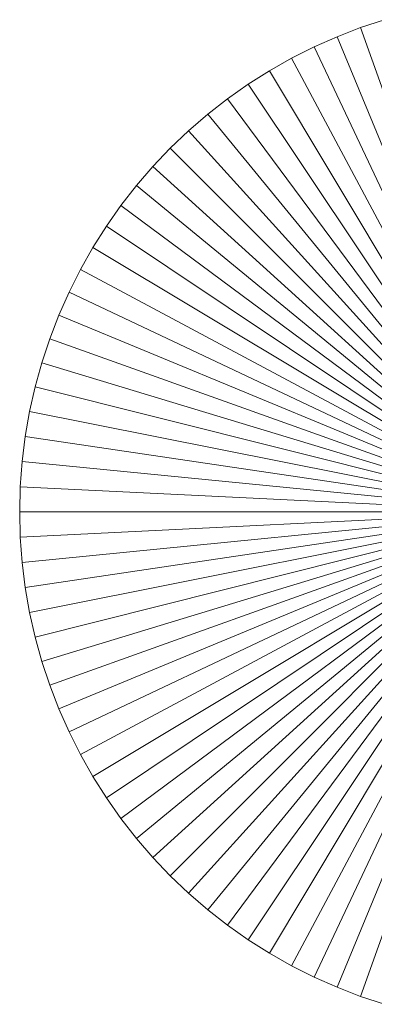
# Model space of a CAD drawing. Header units: millimetres. Extents: x -576 to -164, y 131 to 547.
# Tile 6 of 20: x -576 to -567, y 327 to 351. Entities that reach past the tile are written whole.
import ezdxf

# ---------------------------------------------------------------- set-up
doc = ezdxf.new("R2010")
doc.units = ezdxf.units.MM
doc.header["$LTSCALE"] = 20
doc.layers.add('LUCIDO_1', color=1, linetype='Continuous', lineweight=20, true_color=0xff0000)
doc.layers.add('Nessuna', color=7, linetype='Continuous', lineweight=9)

# ---------------------------------------------------------------- blocks, each defined once
blk = doc.blocks.new('Group')
at = {"layer": 'LUCIDO_1', "color": 5, "linetype": 'Continuous', "lineweight": 9, "transparency": 33554687}
for points in [[(-566.766, 351.123, -10109.271), (-567.348, 350.931, -10109.271), (-563.137, 339.162, -10109.271)], [(-566.766, 351.123, -10106.271), (-567.348, 350.931, -10106.271), (-567.348, 350.931, -10109.271), (-566.766, 351.123, -10109.271)], [(-563.137, 339.162, -10106.271), (-567.348, 350.931, -10106.271), (-566.766, 351.123, -10106.271)], [(-567.348, 350.931, -10109.271), (-567.921, 350.71, -10109.271), (-563.137, 339.162, -10109.271)], [(-567.348, 350.931, -10106.271), (-567.921, 350.71, -10106.271), (-567.921, 350.71, -10109.271), (-567.348, 350.931, -10109.271)], [(-563.137, 339.162, -10106.271), (-567.921, 350.71, -10106.271), (-567.348, 350.931, -10106.271)], [(-567.921, 350.71, -10109.271), (-568.482, 350.461, -10109.271), (-563.137, 339.162, -10109.271)], [(-567.921, 350.71, -10106.271), (-568.482, 350.461, -10106.271), (-568.482, 350.461, -10109.271), (-567.921, 350.71, -10109.271)], [(-563.137, 339.162, -10106.271), (-568.482, 350.461, -10106.271), (-567.921, 350.71, -10106.271)], [(-568.482, 350.461, -10109.271), (-569.03, 350.185, -10109.271), (-563.137, 339.162, -10109.271)], [(-568.482, 350.461, -10106.271), (-569.03, 350.185, -10106.271), (-569.03, 350.185, -10109.271), (-568.482, 350.461, -10109.271)], [(-563.137, 339.162, -10106.271), (-569.03, 350.185, -10106.271), (-568.482, 350.461, -10106.271)], [(-569.03, 350.185, -10109.271), (-569.564, 349.883, -10109.271), (-563.137, 339.162, -10109.271)], [(-569.03, 350.185, -10106.271), (-569.564, 349.883, -10106.271), (-569.564, 349.883, -10109.271), (-569.03, 350.185, -10109.271)], [(-563.137, 339.162, -10106.271), (-569.564, 349.883, -10106.271), (-569.03, 350.185, -10106.271)], [(-569.564, 349.883, -10109.271), (-570.082, 349.555, -10109.271), (-563.137, 339.162, -10109.271)], [(-569.564, 349.883, -10106.271), (-570.082, 349.555, -10106.271), (-570.082, 349.555, -10109.271), (-569.564, 349.883, -10109.271)], [(-563.137, 339.162, -10106.271), (-570.082, 349.555, -10106.271), (-569.564, 349.883, -10106.271)], [(-570.082, 349.555, -10109.271), (-570.583, 349.201, -10109.271), (-563.137, 339.162, -10109.271)], [(-570.082, 349.555, -10106.271), (-570.583, 349.201, -10106.271), (-570.583, 349.201, -10109.271), (-570.082, 349.555, -10109.271)], [(-563.137, 339.162, -10106.271), (-570.583, 349.201, -10106.271), (-570.082, 349.555, -10106.271)], [(-570.583, 349.201, -10109.271), (-571.067, 348.824, -10109.271), (-563.137, 339.162, -10109.271)], [(-570.583, 349.201, -10106.271), (-571.067, 348.824, -10106.271), (-571.067, 348.824, -10109.271), (-570.583, 349.201, -10109.271)], [(-563.137, 339.162, -10106.271), (-571.067, 348.824, -10106.271), (-570.583, 349.201, -10106.271)], [(-571.067, 348.824, -10109.271), (-571.532, 348.423, -10109.271), (-563.137, 339.162, -10109.271)], [(-571.067, 348.824, -10106.271), (-571.532, 348.423, -10106.271), (-571.532, 348.423, -10109.271), (-571.067, 348.824, -10109.271)], [(-563.137, 339.162, -10106.271), (-571.532, 348.423, -10106.271), (-571.067, 348.824, -10106.271)], [(-571.532, 348.423, -10109.271), (-571.976, 348.001, -10109.271), (-563.137, 339.162, -10109.271)], [(-571.532, 348.423, -10106.271), (-571.976, 348.001, -10106.271), (-571.976, 348.001, -10109.271), (-571.532, 348.423, -10109.271)], [(-563.137, 339.162, -10106.271), (-571.976, 348.001, -10106.271), (-571.532, 348.423, -10106.271)], [(-571.976, 348.001, -10109.271), (-572.399, 347.556, -10109.271), (-563.137, 339.162, -10109.271)], [(-571.976, 348.001, -10106.271), (-572.399, 347.556, -10106.271), (-572.399, 347.556, -10109.271), (-571.976, 348.001, -10109.271)], [(-563.137, 339.162, -10106.271), (-572.399, 347.556, -10106.271), (-571.976, 348.001, -10106.271)], [(-572.399, 347.556, -10109.271), (-572.8, 347.091, -10109.271), (-563.137, 339.162, -10109.271)], [(-572.399, 347.556, -10106.271), (-572.8, 347.091, -10106.271), (-572.8, 347.091, -10109.271), (-572.399, 347.556, -10109.271)], [(-563.137, 339.162, -10106.271), (-572.8, 347.091, -10106.271), (-572.399, 347.556, -10106.271)], [(-572.8, 347.091, -10109.271), (-573.177, 346.608, -10109.271), (-563.137, 339.162, -10109.271)], [(-572.8, 347.091, -10106.271), (-573.177, 346.608, -10106.271), (-573.177, 346.608, -10109.271), (-572.8, 347.091, -10109.271)], [(-563.137, 339.162, -10106.271), (-573.177, 346.608, -10106.271), (-572.8, 347.091, -10106.271)], [(-573.177, 346.608, -10109.271), (-573.53, 346.106, -10109.271), (-563.137, 339.162, -10109.271)], [(-573.177, 346.608, -10106.271), (-573.53, 346.106, -10106.271), (-573.53, 346.106, -10109.271), (-573.177, 346.608, -10109.271)], [(-563.137, 339.162, -10106.271), (-573.53, 346.106, -10106.271), (-573.177, 346.608, -10106.271)], [(-573.53, 346.106, -10109.271), (-573.859, 345.588, -10109.271), (-563.137, 339.162, -10109.271)], [(-573.53, 346.106, -10106.271), (-573.859, 345.588, -10106.271), (-573.859, 345.588, -10109.271), (-573.53, 346.106, -10109.271)], [(-563.137, 339.162, -10106.271), (-573.859, 345.588, -10106.271), (-573.53, 346.106, -10106.271)], [(-573.859, 345.588, -10109.271), (-574.161, 345.054, -10109.271), (-563.137, 339.162, -10109.271)], [(-573.859, 345.588, -10106.271), (-574.161, 345.054, -10106.271), (-574.161, 345.054, -10109.271), (-573.859, 345.588, -10109.271)], [(-563.137, 339.162, -10106.271), (-574.161, 345.054, -10106.271), (-573.859, 345.588, -10106.271)], [(-574.161, 345.054, -10109.271), (-574.437, 344.506, -10109.271), (-563.137, 339.162, -10109.271)], [(-574.161, 345.054, -10106.271), (-574.437, 344.506, -10106.271), (-574.437, 344.506, -10109.271), (-574.161, 345.054, -10109.271)], [(-563.137, 339.162, -10106.271), (-574.437, 344.506, -10106.271), (-574.161, 345.054, -10106.271)], [(-574.437, 344.506, -10109.271), (-574.685, 343.945, -10109.271), (-563.137, 339.162, -10109.271)], [(-574.437, 344.506, -10106.271), (-574.685, 343.945, -10106.271), (-574.685, 343.945, -10109.271), (-574.437, 344.506, -10109.271)], [(-563.137, 339.162, -10106.271), (-574.685, 343.945, -10106.271), (-574.437, 344.506, -10106.271)], [(-574.685, 343.945, -10109.271), (-574.906, 343.373, -10109.271), (-563.137, 339.162, -10109.271)], [(-574.685, 343.945, -10106.271), (-574.906, 343.373, -10106.271), (-574.906, 343.373, -10109.271), (-574.685, 343.945, -10109.271)], [(-563.137, 339.162, -10106.271), (-574.906, 343.373, -10106.271), (-574.685, 343.945, -10106.271)], [(-574.906, 343.373, -10109.271), (-575.099, 342.79, -10109.271), (-563.137, 339.162, -10109.271)], [(-574.906, 343.373, -10106.271), (-575.099, 342.79, -10106.271), (-575.099, 342.79, -10109.271), (-574.906, 343.373, -10109.271)], [(-563.137, 339.162, -10106.271), (-575.099, 342.79, -10106.271), (-574.906, 343.373, -10106.271)], [(-575.099, 342.79, -10109.271), (-575.263, 342.199, -10109.271), (-563.137, 339.162, -10109.271)], [(-575.099, 342.79, -10106.271), (-575.263, 342.199, -10106.271), (-575.263, 342.199, -10109.271), (-575.099, 342.79, -10109.271)], [(-563.137, 339.162, -10106.271), (-575.263, 342.199, -10106.271), (-575.099, 342.79, -10106.271)], [(-575.263, 342.199, -10109.271), (-575.397, 341.6, -10109.271), (-563.137, 339.162, -10109.271)], [(-575.263, 342.199, -10106.271), (-575.397, 341.6, -10106.271), (-575.397, 341.6, -10109.271), (-575.263, 342.199, -10109.271)], [(-563.137, 339.162, -10106.271), (-575.397, 341.6, -10106.271), (-575.263, 342.199, -10106.271)], [(-575.397, 341.6, -10109.271), (-575.502, 340.996, -10109.271), (-563.137, 339.162, -10109.271)], [(-575.397, 341.6, -10106.271), (-575.502, 340.996, -10106.271), (-575.502, 340.996, -10109.271), (-575.397, 341.6, -10109.271)], [(-563.137, 339.162, -10106.271), (-575.502, 340.996, -10106.271), (-575.397, 341.6, -10106.271)], [(-575.502, 340.996, -10109.271), (-575.577, 340.387, -10109.271), (-563.137, 339.162, -10109.271)], [(-575.502, 340.996, -10106.271), (-575.577, 340.387, -10106.271), (-575.577, 340.387, -10109.271), (-575.502, 340.996, -10109.271)], [(-563.137, 339.162, -10106.271), (-575.577, 340.387, -10106.271), (-575.502, 340.996, -10106.271)], [(-575.577, 340.387, -10109.271), (-575.622, 339.775, -10109.271), (-563.137, 339.162, -10109.271)], [(-575.577, 340.387, -10106.271), (-575.622, 339.775, -10106.271), (-575.622, 339.775, -10109.271), (-575.577, 340.387, -10109.271)], [(-563.137, 339.162, -10106.271), (-575.622, 339.775, -10106.271), (-575.577, 340.387, -10106.271)], [(-575.622, 339.775, -10109.271), (-575.637, 339.162, -10109.271), (-563.137, 339.162, -10109.271)], [(-575.622, 339.775, -10106.271), (-575.637, 339.162, -10106.271), (-575.637, 339.162, -10109.271), (-575.622, 339.775, -10109.271)], [(-563.137, 339.162, -10106.271), (-575.637, 339.162, -10106.271), (-575.622, 339.775, -10106.271)], [(-575.637, 339.162, -10109.271), (-575.622, 338.548, -10109.271), (-563.137, 339.162, -10109.271)], [(-575.637, 339.162, -10106.271), (-575.622, 338.548, -10106.271), (-575.622, 338.548, -10109.271), (-575.637, 339.162, -10109.271)], [(-563.137, 339.162, -10106.271), (-575.622, 338.548, -10106.271), (-575.637, 339.162, -10106.271)], [(-575.622, 338.548, -10109.271), (-575.577, 337.936, -10109.271), (-563.137, 339.162, -10109.271)], [(-563.137, 339.162, -10106.271), (-575.577, 337.936, -10106.271), (-575.622, 338.548, -10106.271)], [(-575.577, 337.936, -10109.271), (-575.502, 337.328, -10109.271), (-563.137, 339.162, -10109.271)], [(-563.137, 339.162, -10106.271), (-575.502, 337.328, -10106.271), (-575.577, 337.936, -10106.271)], [(-575.502, 337.328, -10109.271), (-575.397, 336.723, -10109.271), (-563.137, 339.162, -10109.271)], [(-563.137, 339.162, -10106.271), (-575.397, 336.723, -10106.271), (-575.502, 337.328, -10106.271)], [(-575.397, 336.723, -10109.271), (-575.263, 336.124, -10109.271), (-563.137, 339.162, -10109.271)], [(-563.137, 339.162, -10106.271), (-575.263, 336.124, -10106.271), (-575.397, 336.723, -10106.271)], [(-575.263, 336.124, -10109.271), (-575.099, 335.533, -10109.271), (-563.137, 339.162, -10109.271)], [(-563.137, 339.162, -10106.271), (-575.099, 335.533, -10106.271), (-575.263, 336.124, -10106.271)], [(-575.099, 335.533, -10109.271), (-574.906, 334.951, -10109.271), (-563.137, 339.162, -10109.271)], [(-563.137, 339.162, -10106.271), (-574.906, 334.951, -10106.271), (-575.099, 335.533, -10106.271)], [(-574.906, 334.951, -10109.271), (-574.685, 334.378, -10109.271), (-563.137, 339.162, -10109.271)], [(-563.137, 339.162, -10106.271), (-574.685, 334.378, -10106.271), (-574.906, 334.951, -10106.271)], [(-574.685, 334.378, -10109.271), (-574.437, 333.817, -10109.271), (-563.137, 339.162, -10109.271)], [(-563.137, 339.162, -10106.271), (-574.437, 333.817, -10106.271), (-574.685, 334.378, -10106.271)], [(-574.437, 333.817, -10109.271), (-574.161, 333.269, -10109.271), (-563.137, 339.162, -10109.271)], [(-563.137, 339.162, -10106.271), (-574.161, 333.269, -10106.271), (-574.437, 333.817, -10106.271)], [(-574.161, 333.269, -10109.271), (-573.859, 332.735, -10109.271), (-563.137, 339.162, -10109.271)], [(-563.137, 339.162, -10106.271), (-573.859, 332.735, -10106.271), (-574.161, 333.269, -10106.271)], [(-573.859, 332.735, -10109.271), (-573.53, 332.217, -10109.271), (-563.137, 339.162, -10109.271)], [(-563.137, 339.162, -10106.271), (-573.53, 332.217, -10106.271), (-573.859, 332.735, -10106.271)], [(-573.53, 332.217, -10109.271), (-573.177, 331.716, -10109.271), (-563.137, 339.162, -10109.271)], [(-563.137, 339.162, -10106.271), (-573.177, 331.716, -10106.271), (-573.53, 332.217, -10106.271)], [(-573.177, 331.716, -10109.271), (-572.8, 331.232, -10109.271), (-563.137, 339.162, -10109.271)], [(-563.137, 339.162, -10106.271), (-572.8, 331.232, -10106.271), (-573.177, 331.716, -10106.271)], [(-572.8, 331.232, -10109.271), (-572.399, 330.767, -10109.271), (-563.137, 339.162, -10109.271)], [(-563.137, 339.162, -10106.271), (-572.399, 330.767, -10106.271), (-572.8, 331.232, -10106.271)], [(-572.399, 330.767, -10109.271), (-571.976, 330.323, -10109.271), (-563.137, 339.162, -10109.271)], [(-563.137, 339.162, -10106.271), (-571.976, 330.323, -10106.271), (-572.399, 330.767, -10106.271)], [(-571.976, 330.323, -10109.271), (-571.532, 329.9, -10109.271), (-563.137, 339.162, -10109.271)], [(-563.137, 339.162, -10106.271), (-571.532, 329.9, -10106.271), (-571.976, 330.323, -10106.271)], [(-571.532, 329.9, -10109.271), (-571.067, 329.499, -10109.271), (-563.137, 339.162, -10109.271)], [(-563.137, 339.162, -10106.271), (-571.067, 329.499, -10106.271), (-571.532, 329.9, -10106.271)], [(-571.067, 329.499, -10109.271), (-570.583, 329.122, -10109.271), (-563.137, 339.162, -10109.271)], [(-563.137, 339.162, -10106.271), (-570.583, 329.122, -10106.271), (-571.067, 329.499, -10106.271)], [(-570.583, 329.122, -10109.271), (-570.082, 328.769, -10109.271), (-563.137, 339.162, -10109.271)], [(-563.137, 339.162, -10106.271), (-570.082, 328.769, -10106.271), (-570.583, 329.122, -10106.271)], [(-570.082, 328.769, -10109.271), (-569.564, 328.44, -10109.271), (-563.137, 339.162, -10109.271)], [(-563.137, 339.162, -10106.271), (-569.564, 328.44, -10106.271), (-570.082, 328.769, -10106.271)], [(-569.564, 328.44, -10109.271), (-569.03, 328.138, -10109.271), (-563.137, 339.162, -10109.271)], [(-563.137, 339.162, -10106.271), (-569.03, 328.138, -10106.271), (-569.564, 328.44, -10106.271)], [(-569.03, 328.138, -10109.271), (-568.482, 327.862, -10109.271), (-563.137, 339.162, -10109.271)], [(-563.137, 339.162, -10106.271), (-568.482, 327.862, -10106.271), (-569.03, 328.138, -10106.271)], [(-568.482, 327.862, -10109.271), (-567.921, 327.614, -10109.271), (-563.137, 339.162, -10109.271)], [(-563.137, 339.162, -10106.271), (-567.921, 327.614, -10106.271), (-568.482, 327.862, -10106.271)], [(-567.921, 327.614, -10109.271), (-567.348, 327.393, -10109.271), (-563.137, 339.162, -10109.271)], [(-563.137, 339.162, -10106.271), (-567.348, 327.393, -10106.271), (-567.921, 327.614, -10106.271)], [(-567.348, 327.393, -10109.271), (-566.766, 327.2, -10109.271), (-563.137, 339.162, -10109.271)], [(-563.137, 339.162, -10106.271), (-566.766, 327.2, -10106.271), (-567.348, 327.393, -10106.271)], [(-575.622, 338.548, -10106.271), (-575.577, 337.936, -10106.271), (-575.577, 337.936, -10109.271), (-575.622, 338.548, -10109.271)], [(-575.577, 337.936, -10106.271), (-575.502, 337.328, -10106.271), (-575.502, 337.328, -10109.271), (-575.577, 337.936, -10109.271)], [(-575.502, 337.328, -10106.271), (-575.397, 336.723, -10106.271), (-575.397, 336.723, -10109.271), (-575.502, 337.328, -10109.271)], [(-575.397, 336.723, -10106.271), (-575.263, 336.124, -10106.271), (-575.263, 336.124, -10109.271), (-575.397, 336.723, -10109.271)], [(-575.263, 336.124, -10106.271), (-575.099, 335.533, -10106.271), (-575.099, 335.533, -10109.271), (-575.263, 336.124, -10109.271)], [(-575.099, 335.533, -10106.271), (-574.906, 334.951, -10106.271), (-574.906, 334.951, -10109.271), (-575.099, 335.533, -10109.271)], [(-574.906, 334.951, -10106.271), (-574.685, 334.378, -10106.271), (-574.685, 334.378, -10109.271), (-574.906, 334.951, -10109.271)], [(-574.685, 334.378, -10106.271), (-574.437, 333.817, -10106.271), (-574.437, 333.817, -10109.271), (-574.685, 334.378, -10109.271)], [(-574.437, 333.817, -10106.271), (-574.161, 333.269, -10106.271), (-574.161, 333.269, -10109.271), (-574.437, 333.817, -10109.271)], [(-574.161, 333.269, -10106.271), (-573.859, 332.735, -10106.271), (-573.859, 332.735, -10109.271), (-574.161, 333.269, -10109.271)], [(-573.859, 332.735, -10106.271), (-573.53, 332.217, -10106.271), (-573.53, 332.217, -10109.271), (-573.859, 332.735, -10109.271)], [(-573.53, 332.217, -10106.271), (-573.177, 331.716, -10106.271), (-573.177, 331.716, -10109.271), (-573.53, 332.217, -10109.271)], [(-573.177, 331.716, -10106.271), (-572.8, 331.232, -10106.271), (-572.8, 331.232, -10109.271), (-573.177, 331.716, -10109.271)], [(-572.8, 331.232, -10106.271), (-572.399, 330.767, -10106.271), (-572.399, 330.767, -10109.271), (-572.8, 331.232, -10109.271)], [(-572.399, 330.767, -10106.271), (-571.976, 330.323, -10106.271), (-571.976, 330.323, -10109.271), (-572.399, 330.767, -10109.271)], [(-571.976, 330.323, -10106.271), (-571.532, 329.9, -10106.271), (-571.532, 329.9, -10109.271), (-571.976, 330.323, -10109.271)], [(-571.532, 329.9, -10106.271), (-571.067, 329.499, -10106.271), (-571.067, 329.499, -10109.271), (-571.532, 329.9, -10109.271)], [(-571.067, 329.499, -10106.271), (-570.583, 329.122, -10106.271), (-570.583, 329.122, -10109.271), (-571.067, 329.499, -10109.271)], [(-570.583, 329.122, -10106.271), (-570.082, 328.769, -10106.271), (-570.082, 328.769, -10109.271), (-570.583, 329.122, -10109.271)], [(-570.082, 328.769, -10106.271), (-569.564, 328.44, -10106.271), (-569.564, 328.44, -10109.271), (-570.082, 328.769, -10109.271)], [(-569.564, 328.44, -10106.271), (-569.03, 328.138, -10106.271), (-569.03, 328.138, -10109.271), (-569.564, 328.44, -10109.271)], [(-569.03, 328.138, -10106.271), (-568.482, 327.862, -10106.271), (-568.482, 327.862, -10109.271), (-569.03, 328.138, -10109.271)], [(-568.482, 327.862, -10106.271), (-567.921, 327.614, -10106.271), (-567.921, 327.614, -10109.271), (-568.482, 327.862, -10109.271)], [(-567.921, 327.614, -10106.271), (-567.348, 327.393, -10106.271), (-567.348, 327.393, -10109.271), (-567.921, 327.614, -10109.271)], [(-567.348, 327.393, -10106.271), (-566.766, 327.2, -10106.271), (-566.766, 327.2, -10109.271), (-567.348, 327.393, -10109.271)]]:
    blk.add_3dface(points, dxfattribs=at)
blk = doc.blocks.new('Group-2')
at = {"layer": 'LUCIDO_1', "color": 5, "transparency": 33554687}
blk.add_blockref('Group', (0, 0), dxfattribs=at)

msp = doc.modelspace()

# ---------------------------------------------------------------- block references
at = {"layer": 'Nessuna', "color": 5, "true_color": 0x0000ff, "transparency": 33554687}
msp.add_blockref('Group-2', (0, 0), dxfattribs=at)

doc.saveas('drawing.dxf')
